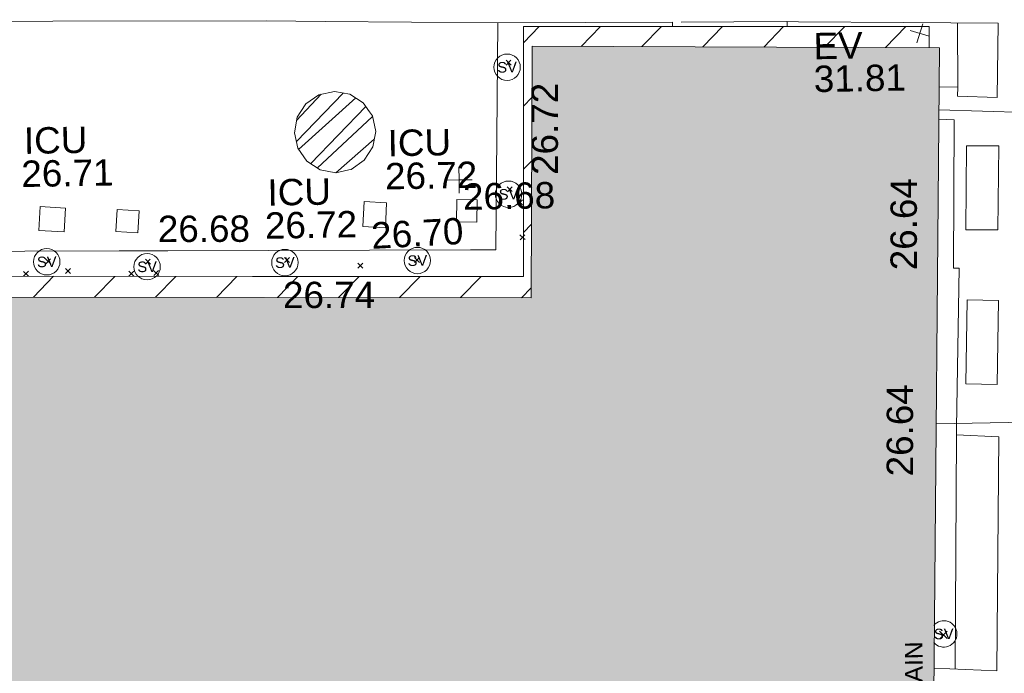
# Model space of a CAD drawing. Header units: millimetres. Extents: x -290717 to 520720, y -88450 to 287762.
# Tile 238 of 256: x 81523 to 95528, y 9095 to 18391. Entities that reach past the tile are written whole.
import ezdxf

# ---------------------------------------------------------------- set-up
doc = ezdxf.new("R2010")
doc.units = ezdxf.units.MM
for name, pattern in [('IMPORT-HIDDEN2 _3_', [4762.5, 3175, -1587.5]), ('IMPORT-UG_DRAINAGE_UNIDENTIFIED_QLB2 _2_', [2700, 1500, -300.0000000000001, 0, -250, 150, -300.0000000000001, 0, -200]), ('IMPORT-UG_ELEC_STREET LIGHTING_QLB2 _2_', [2700, 1500, -300.0000000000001, 0, -250, 150, -300.0000000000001, 0, -200])]:
    doc.linetypes.add(name, pattern=pattern)
for name, color, linetype, lineweight, true_color in [('00_TOPO_EAVE', 7, 'Continuous', 9, 0x666666), ('00_TOPO_SERV_STOP_VALVE', 7, 'Continuous', 9, 0x666666), ('00_UAV_BUILDING_HATCH', 7, 'Continuous', 9, 0x999999), ('00_UAV_BUILDING_OUTLINE', 5, 'Continuous', 9, 0x0000ff), ('00_UAV_EAVE', 7, 'Continuous', 9, 0x666666), ('00_UAV_ESB_BOX', 240, 'Continuous', 9, 0xff003f), ('00_UAV_FENCE', 7, 'Continuous', 9, 0x264c2f), ('00_UAV_FOOTPATH', 7, 'Continuous', 9, 0xa50000), ('00_UAV_LEVEL_SPOT', 7, 'Continuous', 9, 0x666666), ('00_UAV_SERV_IC', 5, 'Continuous', 9, 0x0000ff), ('12333-PUM-2D-U-0001-C01 - Rev2_REVIT IMPORT_dwg', 7, 'Continuous', 9, 0x767676), ('PUM-CHAMBER EXTENTS', 6, 'IMPORT-HIDDEN2 _3_', 9, 0xff00ff), ('PUM-UNIDENTIFIED-QLB2', 150, 'IMPORT-UG_DRAINAGE_UNIDENTIFIED_QLB2 _2_', 9, 0x007fff)]:
    doc.layers.add(name, color=color, linetype=linetype, lineweight=lineweight, true_color=true_color)
for name, color, linetype, lineweight in [('00_UAV_SURFACE', 7, 'Continuous', 9), ('A_RHA_Detail', 7, 'Continuous', 9), ('A_RHA_Line-Thin', 7, 'Continuous', 9), ('GEN-TEXT', 7, 'Continuous', 9)]:
    doc.layers.add(name, color=color, linetype=linetype, lineweight=lineweight)
doc.styles.add('Arial_1', font='arial.ttf', dxfattribs={"height": 250})
doc.styles.add('Swis721 Lt BT', font='swissl.ttf', dxfattribs={"height": 399.9999999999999})
doc.styles.add('Swis721 Lt BT_2', font='swissl.ttf', dxfattribs={"height": 375})

# ---------------------------------------------------------------- blocks, each defined once
blk = doc.blocks.new('12333-PUM-2D-U-0001-C01 - Rev2_REVIT IMPORT_dwg_MSL_Eaves_SYM_1-V74-Site Location Plan Existing')
at = {"layer": '00_TOPO_EAVE', "color": 254, "true_color": 0xcccccc}
for p, q in [((356.5791934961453, -116.0873754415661), (-356.5791934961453, 116.0873754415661)), ((-116.0873754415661, -356.5791934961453), (116.0873754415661, 356.5791934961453))]:
    blk.add_line(p, q, dxfattribs=at)
blk = doc.blocks.new('12333-PUM-2D-U-0001-C01 - Rev2_REVIT IMPORT_dwg_MSL_Sluice_Valve_SYM-2077246-Site Location Plan Existing')
at = {"layer": '00_TOPO_SERV_STOP_VALVE', "color": 254, "true_color": 0xcccccc}
blk.add_circle((0, 0), 500.0000000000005, dxfattribs=at)
at = {"layer": '00_TOPO_SERV_STOP_VALVE', "insert": (0, 198.9876086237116), "char_height": 399.9999999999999, "width": 785.1100955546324, "attachment_point": 2, "line_spacing_factor": 1.005061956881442, "style": 'Swis721 Lt BT'}
blk.add_mtext('SV', dxfattribs=at)
blk = doc.blocks.new('12333-PUM-2D-U-0001-C01 - Rev2_REVIT IMPORT_dwg_MSL_Sluice_Valve_SYM-V134-Site Location Plan Existing')
at = {"layer": '00_TOPO_SERV_STOP_VALVE', "color": 254, "true_color": 0xcccccc}
for radius, start, end in [(500.0000000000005, 359.9999999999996, 138.5698242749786), (499.9999999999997, 219.1032410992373, 359.9999999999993)]:
    blk.add_arc((0, 0), radius, start, end, dxfattribs=at)
at = {"layer": '00_TOPO_SERV_STOP_VALVE', "insert": (0, 198.9876086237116), "char_height": 399.9999999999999, "width": 785.1100955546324, "attachment_point": 2, "line_spacing_factor": 1.005061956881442, "style": 'Swis721 Lt BT'}
blk.add_mtext('SV', dxfattribs=at)
blk = doc.blocks.new('12333-PUM-2D-U-0001-C01 - Rev2_REVIT IMPORT_dwg_UAV-2077255-Site Location Plan Existing')
at = {"layer": '00_UAV_LEVEL_SPOT', "color": 254, "true_color": 0xcccccc, "flags": 128}
for points in [[(500.0000000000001, 0), (0, 0), (0, 500.0000000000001)], [(0, -500.0000000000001), (0, 0), (-500.0000000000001, 0)]]:
    blk.add_lwpolyline(points, dxfattribs=at)
blk = doc.blocks.new('12333-PUM-2D-U-0001-C01 - Rev2_REVIT IMPORT_dwg_MGS62954_T2_Galway_ITM_3d_Rev1-2077680-Site Location Plan Existing')
at = {"layer": '00_UAV_BUILDING_HATCH', "true_color": 0xcccccc}
h = blk.add_hatch(dxfattribs=at)
h.set_pattern_fill('FP_1', color=254, style=0, pattern_type=2)
h.set_pattern_definition([(45, (0, 0), (-441.9417382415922, 441.9417382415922), [])])
h.paths.add_polyline_path([(533987590.6665002, 725553254.2555002), (533997438.6665001, 725554005.2555001), (533997513.6665001, 725556705.2555003), (533996473.4885949, 725556758.9522158), (533996433.033468, 725555433.7903485), (533987652.893006, 725555607.9730817), (533987652.3396953, 725555587.0441025)])
h.paths.add_polyline_path([(533979740.8240502, 725554314.3355432), (533979766.3434283, 725555764.428524), (533979707.1269889, 725555765.6032754), (533979707.8869235, 725554314.915182)])
h.paths.add_polyline_path([(533971331.3287174, 725554462.3362776), (533971615.4225538, 725568666.8203169), (533990998.105802, 725568307.35643), (533991071.0787951, 725571884.9176477), (533996720.2150828, 725571763.2594838), (533996725.5474284, 725572066.2621837), (533990954.5283071, 725572166.995697), (533990891.9765012, 725568612.5813075), (533971533.6665002, 725568953.2555002), (533971278.6665002, 725554463.2555), (533971330.9446558, 725554462.3429815)])
at = {"layer": '00_UAV_BUILDING_OUTLINE', "color": 254, "true_color": 0xcccccc, "flags": 128}
blk.add_lwpolyline([(533971278.6665002, 725554463.2555), (533971366.6445681, 725559462.4798214), (533971454.6226359, 725564461.7041429), (533971533.6665002, 725568953.2555002), (533972041.3341367, 725568944.3213907), (533977040.5059974, 725568856.3442459), (533982039.6778579, 725568768.3671016), (533987038.8497185, 725568680.3899571), (533990891.9765012, 725568612.5813075), (533990912.1330556, 725569757.9478711), (533990954.5428543, 725572167.8223056), (533993542.440659, 725572122.2795907), (533996725.5474284, 725572066.2621837), (533996720.2150828, 725571763.2594838)], dxfattribs=at)
at = {"layer": '00_UAV_ESB_BOX', "color": 254, "true_color": 0xcccccc, "flags": 128}
for points in [[(533997193.7725, 725569167.3135002), (533997225.7725001, 725570361.3134999), (533997683.6091948, 725570349.0431699), (533997651.6091947, 725569155.0431699)], [(533997157.7725001, 725566975.3135), (533997198.7725, 725568168.3135), (533997641.3971748, 725568153.1017551), (533997600.397175, 725566960.1017551)]]:
    blk.add_lwpolyline(points, close=True, dxfattribs=at)
at = {"layer": '00_UAV_FENCE', "color": 254, "true_color": 0xcccccc}
for p, q in [((533998082.5637013, 725570820.2256236), (533996842.647621, 725570876.8580077)), ((533996725.9109598, 725566412.4481783), (533998012.2538345, 725566413.8742793))]:
    blk.add_line(p, q, dxfattribs=at)
at = {"layer": '00_UAV_FOOTPATH', "color": 254, "true_color": 0xcccccc, "flags": 128}
for points in [[(533993072.2696593, 725572130.5538216), (533993074.1980001, 725572191.7465001), (533990590.1980001, 725572224.7465001), (533988136.501625, 725572288.9442148), (533987303.1980001, 725572310.7465), (533984262.1980003, 725572356.7465), (533983137.4971415, 725572374.2274361), (533980273.1980001, 725572418.7465001), (533978138.7141422, 725572462.465511), (533976416.1980001, 725572497.7464999), (533973481.198, 725572551.7465), (533973139.8394304, 725572554.7489772), (533970525.1980001, 725572577.7465), (533970459.0884669, 725570195.6251341), (533970457.6065001, 725570142.2255), (533970435.6065001, 725566525.2255), (533970407.7541479, 725565196.3306977), (533970369.6065, 725563376.2255001), (533971434.7722311, 725563333.7341017)], [(533996851.2875832, 725571207.2797619), (533997117.4740001, 725571197.9100001), (533997107.474, 725571069.9100001), (533997675.4740002, 725571040.91), (533997706.4740001, 725572093.91), (533996357.474, 725572127.91), (533994866.1088708, 725572165.7179167), (533994707.1980001, 725572169.7465001), (533994706.6392757, 725572101.7916236)], [(533996635.1063383, 725562939.7683808), (533997525.4740001, 725562885.9100002), (533997612.474, 725566213.91), (533997010.4740001, 725566251.9099998), (533997013.9945189, 725566356.1173573), (533997090.474, 725568619.91), (533997008.6135622, 725568624.6027616), (533997055.4740001, 725570729.91), (533996839.1732645, 725570743.9867146)]]:
    blk.add_lwpolyline(points, dxfattribs=at)
at = {"layer": '00_UAV_SERV_IC', "color": 254, "true_color": 0xcccccc, "flags": 128}
for points in [[(533984038.1980001, 725569726.7465), (533984398.1980001, 725569698.7465), (533984371.8079912, 725569359.4463859), (533984011.8079913, 725569387.4463859)], [(533985132.1980001, 725569663.7465001), (533985444.198, 725569639.7465001), (533985420.1184749, 725569326.7126735), (533985108.118475, 725569350.7126734)], [(533988620.1980001, 725569359.7465001), (533988644.1980001, 725569715.7465001), (533988964.3513353, 725569694.1631291), (533988940.3513352, 725569338.1631291)], [(533989952.1980001, 725569406.7465001), (533989962.1980001, 725569722.7465), (533990250.9773037, 725569713.6079146), (533990240.9773037, 725569397.6079144)]]:
    blk.add_lwpolyline(points, close=True, dxfattribs=at)
at = {"layer": '00_UAV_SURFACE', "color": 254, "true_color": 0xcccccc}
for p, q in [((533997117.474, 725571197.9099998), (533997125.4338732, 725572108.5544508)), ((533996936.0014771, 725562921.5672199), (533997010.474, 725566251.9099998))]:
    blk.add_line(p, q, dxfattribs=at)
at = {"layer": '00_UAV_SURFACE', "color": 254, "true_color": 0xcccccc, "flags": 128}
blk.add_lwpolyline([(533979228.6065001, 725569179.2255002), (533980148.9631719, 725569157.629843), (533981124.1980001, 725569134.7465003), (533985148.2518521, 725569075.0424371), (533985842.1980001, 725569064.7465003), (533990147.6941195, 725569001.9734006), (533990506.1980001, 725568996.7465003), (533990590.5433499, 725572224.7419121)], dxfattribs=at)
at = {"xscale": 0.375, "yscale": 0.375, "zscale": 0.375}
for name, p in [('12333-PUM-2D-U-0001-C01 - Rev2_REVIT IMPORT_dwg_MSL_Eaves_SYM_1-V74-Site Location Plan Existing', (533996588.727263, 725571969.5533689)), ('12333-PUM-2D-U-0001-C01 - Rev2_REVIT IMPORT_dwg_MSL_Sluice_Valve_SYM-2077246-Site Location Plan Existing', (533990711.1980001, 725571591.7465)), ('12333-PUM-2D-U-0001-C01 - Rev2_REVIT IMPORT_dwg_UAV-2077255-Site Location Plan Existing', (533990000, 725570000)), ('12333-PUM-2D-U-0001-C01 - Rev2_REVIT IMPORT_dwg_MSL_Sluice_Valve_SYM-2077246-Site Location Plan Existing', (533990700.1980001, 725569784.7465)), ('12333-PUM-2D-U-0001-C01 - Rev2_REVIT IMPORT_dwg_MSL_Sluice_Valve_SYM-2077246-Site Location Plan Existing', (533984116.1980001, 725568938.7465001)), ('12333-PUM-2D-U-0001-C01 - Rev2_REVIT IMPORT_dwg_MSL_Sluice_Valve_SYM-2077246-Site Location Plan Existing', (533987502.1980001, 725568868.7465001)), ('12333-PUM-2D-U-0001-C01 - Rev2_REVIT IMPORT_dwg_MSL_Sluice_Valve_SYM-2077246-Site Location Plan Existing', (533989387.1980001, 725568864.7465001)), ('12333-PUM-2D-U-0001-C01 - Rev2_REVIT IMPORT_dwg_MSL_Sluice_Valve_SYM-2077246-Site Location Plan Existing', (533985542.198, 725568843.7465)), ('12333-PUM-2D-U-0001-C01 - Rev2_REVIT IMPORT_dwg_MSL_Sluice_Valve_SYM-V134-Site Location Plan Existing', (533996780.7725, 725563424.3135002))]:
    blk.add_blockref(name, p, dxfattribs=at)
at = {"layer": '00_UAV_BUILDING_OUTLINE', "color": 251, "true_color": 0x666666, "char_height": 375, "width": 1495.902363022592, "attachment_point": 1, "line_spacing_factor": 1.005061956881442, "style": 'Swis721 Lt BT_2'}
for s, insert, rotation in [('26.72', (533991032.7157182, 725570053.0950227), 88.99179325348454), ('26.64', (533996113.390485, 725568608.4079459), 88.99179324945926), ('26.74', (533987470.8841099, 725568596.6845978), 358.9917932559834), ('26.64', (533996007.8003181, 725565678.8751241), 88.99179325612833)]:
    blk.add_mtext(s, dxfattribs=dict(at, insert=insert, rotation=rotation))
at = {"layer": '00_UAV_EAVE', "char_height": 375, "attachment_point": 1, "line_spacing_factor": 1.005061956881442, "style": 'Swis721 Lt BT_2'}
for s, insert, width in [('EV', (533995074.160088, 725572002.6151204), 736.078940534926), ('31.81', (533995069.4916849, 725571535.8644964), 1495.902363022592)]:
    blk.add_mtext(s, dxfattribs=dict(at, insert=insert, width=width))
at = {"layer": '00_UAV_LEVEL_SPOT', "insert": (533990051.8765643, 725569949.1441548), "char_height": 375, "width": 1495.902363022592, "attachment_point": 1, "line_spacing_factor": 1.005061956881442, "style": 'Swis721 Lt BT_2'}
blk.add_mtext('26.68', dxfattribs=at)
at = {"layer": '00_UAV_SERV_IC', "color": 251, "true_color": 0x666666, "char_height": 375, "attachment_point": 1, "line_spacing_factor": 1.005061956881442, "style": 'Swis721 Lt BT_2'}
for s, insert, width in [('ICU', (533983820.9266536, 725570853.0969132), 1021.012723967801), ('ICU', (533988993.4575637, 725570728.9503918), 1021.012723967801), ('26.71', (533983776.0985031, 725570382.7179123), 1495.902363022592), ('26.72', (533988948.6294132, 725570258.571391), 1495.902363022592), ('ICU', (533987272.4257309, 725570056.7036202), 1021.012723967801), ('26.72', (533987227.5975804, 725569586.3246194), 1495.902363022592)]:
    blk.add_mtext(s, dxfattribs=dict(at, insert=insert, width=width))
at = {"layer": '00_UAV_SURFACE', "color": 251, "true_color": 0x666666, "char_height": 375, "width": 1495.902363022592, "attachment_point": 1, "line_spacing_factor": 1.005061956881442, "style": 'Swis721 Lt BT_2'}
for s, insert, rotation in [('26.68', (533985706.6382406, 725569566.5289873), 359.1544817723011), ('26.70', (533988730.5473016, 725569415.7165099), 2.1475063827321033)]:
    blk.add_mtext(s, dxfattribs=dict(at, insert=insert, rotation=rotation))
blk = doc.blocks.new('12333-PUM-2D-U-0001-C01 - Rev2_REVIT IMPORT_dwg-1620468-Site Location Plan Existing')
at = {"layer": 'PUM-CHAMBER EXTENTS', "true_color": 0xffaaff}
h = blk.add_hatch(dxfattribs=at)
h.set_pattern_fill('FP_3', color=211, style=0, pattern_type=2)
h.set_pattern_definition([(45, (-533641079.65, -725615854.3560001), (-265.1650429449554, 265.1650429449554), []), (45, (-533640902.873, -725615854.3560001), (-265.1650429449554, 265.1650429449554), [])])
h.paths.add_polyline_path([(347168.9813735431, -45720.88455420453), (347390.3546660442, -45676.85066850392), (347578.0258815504, -45551.45277129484), (347703.4237787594, -45363.78155578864), (347747.4576644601, -45142.40826328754), (347703.4237787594, -44921.03497078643), (347578.0258815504, -44733.36375528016), (347390.3546660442, -44607.96585807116), (347168.9813735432, -44563.93197237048), (346947.6080810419, -44607.96585807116), (346759.9368655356, -44733.36375528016), (346634.5389683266, -44921.0349707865), (346590.505082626, -45142.40826328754), (346634.5389683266, -45363.78155578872), (346759.9368655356, -45551.45277129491), (346947.6080810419, -45676.85066850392)])
at = {"layer": 'GEN-TEXT', "color": 253, "true_color": 0xaaaaaa}
for p, q in [((349617.9948138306, -44232.7115177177), (349688.7054919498, -44162.00083959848)), ((349688.7054919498, -44232.7115177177), (349617.9948138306, -44162.00083959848)), ((349603.9948138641, -46033.71151769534), (349674.7054919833, -45963.00083957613)), ((349674.7054919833, -46033.71151769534), (349603.9948138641, -45963.00083957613)), ((349744.9948138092, -46224.71151768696), (349815.7054919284, -46154.00083956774)), ((349815.7054919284, -46224.71151768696), (349744.9948138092, -46154.00083956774)), ((349821.8978821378, -46697.90390784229), (349772.9948138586, -46649.00083956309)), ((349772.9948138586, -46719.71151768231), (349822.3832591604, -46670.32307238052)), ((349843.7054919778, -46719.71151768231), (349821.8978821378, -46697.90390784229)), ((349822.3832591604, -46670.32307238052), (349843.7054919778, -46649.00083956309)), ((343020.99481388, -46943.71151772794), (343091.7054919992, -46873.00083960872)), ((343091.7054919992, -46943.71151772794), (343020.99481388, -46873.00083960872)), ((344438.9948138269, -46973.71151775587), (344509.7054919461, -46903.00083963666)), ((344509.7054919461, -46973.71151775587), (344438.9948138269, -46903.00083963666)), ((346416.9948138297, -46983.71151776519), (346487.7054919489, -46913.00083964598)), ((346487.7054919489, -46983.71151776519), (346416.9948138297, -46913.00083964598)), ((342773.7054919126, -47116.71151767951), (342702.9948137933, -47046.0008395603)), ((342703.0430760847, -47116.66325538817), (342773.7054919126, -47046.0008395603)), ((343301.994813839, -47086.71151776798), (343372.7054919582, -47016.00083964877)), ((343372.7054919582, -47086.71151776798), (343301.994813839, -47016.00083964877)), ((347458.9948138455, -47084.71151767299), (347529.7054919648, -47014.00083955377)), ((347529.7054919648, -47084.71151767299), (347458.9948138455, -47014.00083955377)), ((348266.9948138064, -47018.71151768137), (348337.7054919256, -46948.00083956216)), ((348337.7054919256, -47018.71151768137), (348266.9948138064, -46948.00083956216)), ((344199.9948137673, -47141.71151770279), (344270.7054918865, -47071.00083958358)), ((344270.7054918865, -47141.71151770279), (344199.9948137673, -47071.00083958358)), ((344553.9948138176, -47137.71151774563), (344624.7054919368, -47067.00083962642)), ((344624.7054919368, -47137.71151774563), (344553.9948138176, -47067.00083962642)), ((355643.3171442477, -52498.38918726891), (355749.3831614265, -52392.32317009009)), ((355749.3831614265, -52498.38918726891), (355643.3171442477, -52392.32317009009))]:
    blk.add_line(p, q, dxfattribs=at)
at = {"layer": 'PUM-CHAMBER EXTENTS', "color": 211, "linetype": 'Continuous', "true_color": 0xffaaff, "flags": 128}
blk.add_lwpolyline([(347747.45766446, -45142.40826328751), (347703.4237787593, -44921.03497078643), (347664.4168803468, -44862.65702184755), (347578.0258815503, -44733.36375528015), (347390.3546660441, -44607.96585807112), (347168.9813735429, -44563.93197237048), (346947.6080810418, -44607.96585807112), (346759.9368655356, -44733.36375528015), (346688.4106926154, -44840.41023778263), (346634.5389683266, -44921.03497078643), (346590.505082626, -45142.40826328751), (346634.5389683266, -45363.78155578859), (346759.9368655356, -45551.45277129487), (346947.6080810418, -45676.8506685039), (347168.9813735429, -45720.88455420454), (347356.213486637, -45683.64177132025), (347390.3546660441, -45676.8506685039), (347578.0258815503, -45551.45277129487), (347703.4237787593, -45363.78155578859)], close=True, dxfattribs=at)
at = {"layer": 'PUM-UNIDENTIFIED-QLB2', "color": 141, "true_color": 0xaad4ff}
blk.add_line((353618.3501528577, -43680.35617866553), (352012.3501528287, -43666.35617869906), dxfattribs=at)
blk.add_blockref('12333-PUM-2D-U-0001-C01 - Rev2_REVIT IMPORT_dwg_MGS62954_T2_Galway_ITM_3d_Rev1-2077680-Site Location Plan Existing', (-533641079.6498471, -725615854.3561786))
at = {"layer": 'PUM-UNIDENTIFIED-QLB2', "insert": (355134.1476948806, -53586.24118651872), "char_height": 250, "width": 2522.060585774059, "attachment_point": 2, "rotation": 89.33594471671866, "line_spacing_factor": 0.9417779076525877, "style": 'Arial_1'}
blk.add_mtext('LAND DRAIN', dxfattribs=at)

msp = doc.modelspace()

# ---------------------------------------------------------------- hatches: boundary and pattern name
at = {"layer": 'A_RHA_Detail', "true_color": 0xc0c0c0}
h = msp.add_hatch(color=9, dxfattribs=at)
h.paths.add_polyline_path([(-80880.60083898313, -68502.79057078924), (-80400.86592458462, -68483.4150911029), (-80400.86592458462, -62984.64684182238), (-24474.85765180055, -63009.32043784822), (-24456.14471274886, -50840.30023854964), (-36622.55041054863, -50831.65104346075), (-36622.5504104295, -44228.57792609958), (-50959.05265825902, -44213.68205212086), (-50959.05265825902, -42573.78171509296), (-54563.93258049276, -42571.21897729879), (-54565.69773355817, -45054.17447471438), (-92408.82109324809, -45027.27149617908), (-92411.78875845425, -49201.74309219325), (-100061.9988811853, -49201.74309219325), (-100052.221444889, -64852.82557835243), (-86120.90825231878, -64852.82557835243), (-86092.16626519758, -62957.90041523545), (-84861.10047611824, -62957.90041520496), (-84854.79054275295, -68240.10973718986), (-80870.60226895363, -68240.10973718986)])
h.paths.add_polyline_path([(-137238.9269955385, -68461.93840922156), (-132719.7426408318, -68433.06336920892), (-132847.0731201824, -62850.0428228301), (-130454.6837966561, -62916.63108081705), (-130498.2830220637, -61355.8539363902), (-117581.136331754, -61423.42893434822), (-117492.3908565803, -49183.91309186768), (-125136.5200282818, -49178.47881939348), (-125133.5727033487, -45032.61887132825), (-163007.1824077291, -45005.69421944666), (-163007.1824077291, -44090.29634113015), (-163123.8521375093, -44090.21339942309), (-163122.6389897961, -42383.751842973), (-166563.8543420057, -42383.75184295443), (-166565.0349082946, -44044.3982420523), (-193158.4656786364, -44025.49275802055), (-193195.152889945, -62863.6565097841), (-137269.7106414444, -62916.63108078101), (-137254.3708868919, -65679.90523788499)])
h.paths.add_polyline_path([(120310.9497607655, -32334.2823016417), (120312.4652266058, -31610.73011961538), (133451.2244789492, -31638.24899384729), (133469.2230092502, -19717.98315777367), (121295.7536929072, -19692.48606427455), (121319.8434528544, -8190.941560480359), (112277.0825929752, -8172.001674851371), (112263.1769726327, -14811.12345451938), (78285.85310969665, -14739.95861435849), (78292.82277619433, -8167.077575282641), (76545.55099677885, -8163.40371230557), (69355.76844230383, -8152.931592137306), (69353.66597202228, -9156.746357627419), (68372.60878942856, -9154.691552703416), (68372.60878942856, -13705.52853212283), (69333.72334743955, -13707.54156767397), (69325.07112544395, -16249.53369225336), (66623.4489111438, -16249.53369225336), (66619.79243932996, -17995.29925522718), (65989.07757491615, -17995.29925522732), (65985.44262769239, -19730.78799479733), (57152.23993372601, -19712.28702423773), (57127.42535098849, -31559.89461998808), (70277.87165423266, -31587.43801817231), (70277.87165428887, -32271.74147154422), (78263.96947906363, -32285.12944888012), (78266.62669288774, -31019.79372153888), (112335.8856506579, -31091.15111856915), (112335.8856506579, -32317.57330550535), (119781.4233959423, -32333.17321910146)])
h.paths.add_polyline_path([(7503.71740934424, -1791.43926322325), (15482.43097389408, -674.0213230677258), (15484.0826184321, 148.1327206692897), (56188.28042539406, 205.5276654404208), (56155.8432600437, 14338.31663138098), (18016.62665932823, 14236.4814953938), (17967.9025208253, 34313.18372075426), (21727.10644861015, 34324.06926249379), (21708.9097307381, 40608.10218319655), (18009.66447156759, 40608.10218325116), (17995.54603703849, 45483.75063445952), (9770.084212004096, 45420.63294734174), (3966.216019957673, 45443.14492469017), (3984.771235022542, 14176.56786831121), (1023.062455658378, 14176.56786840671), (-276.5134647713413, 14190.52623465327), (-231.6790044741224, 5976.811441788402), (-226.4491536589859, 193.7444677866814), (1220.250839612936, 179.5999159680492), (7477.609307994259, 143.2867556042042), (7488.638446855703, -674.0213230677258)])
h.paths.add_polyline_path([(77755.59663317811, 53.47451145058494), (77729.51881611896, 1699.844979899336), (94464.47132486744, 1659.976083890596), (94606.37913471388, 17991.39023626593), (88810.41901146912, 18015.03260816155), (88799.89418497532, 14436.74271609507), (69413.88950349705, 14457.87738898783), (69377.35724448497, 99.62816357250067), (70760.85642036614, 92.0068082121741)])
h.paths.add_polyline_path([(61252.12079698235, 46453.95617369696), (105774.7348988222, 46472.68783510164), (105768.2642197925, 61852.61234310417), (92285.13876306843, 61852.61234310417), (92308.59670397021, 65784.30757142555), (96107.46680002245, 65767.6044524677), (96059.6808111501, 75209.20847378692), (101084.8427276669, 75071.88872768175), (104988.0046543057, 74765.36560410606), (108403.6894220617, 74363.84089439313), (112009.2703903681, 73787.25420864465), (115645.3524814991, 73049.69667210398), (116890.8108050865, 72761.69136255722), (120208.9929832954, 71893.18353872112), (120865.241739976, 71703.68487155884), (124135.6329505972, 70669.67317909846), (127435.6253142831, 69480.50055823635), (127820.4368655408, 69394.93141813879), (128274.3081769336, 69331.69585757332), (128731.879114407, 69306.66104520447), (129189.9401456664, 69320.00258265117), (129645.2782985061, 69371.62688830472), (130094.6997111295, 69461.17185607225), (130535.0520071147, 69588.00939078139), (130963.2464342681, 69751.2498188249), (131376.279516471, 69949.74812593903), (131771.254123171, 70182.11198906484), (132162.5575600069, 70460.54046602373), (132496.0921582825, 70741.69081117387), (132820.8713676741, 71064.98072578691), (133117.4593294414, 71414.31364276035), (133383.77568926, 71787.23923958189), (133616.5473239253, 72178.53728446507), (133817.1647262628, 72590.54524901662), (133982.6025969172, 73017.89547517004), (134111.7005086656, 73457.59040804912), (134203.5529320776, 73906.545904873), (134257.5155882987, 74361.61286220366), (134272.5462649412, 74819.59931534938), (134250.5259874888, 75277.29281749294), (134189.6227572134, 75731.48297750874), (134090.9274700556, 76178.98397761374), (133955.1324028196, 76616.65691996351), (133783.1900598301, 77041.4318434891), (133576.3064937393, 77450.3292564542), (133335.9328436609, 77840.48103831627), (133063.7551572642, 78209.15055536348), (132761.6825665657, 78553.75185442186), (132431.8338935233, 78871.86780505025), (132076.5227904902, 79161.26705200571), (131698.2415079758, 79419.91966864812), (131299.6434187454, 79646.01139199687), (131093.5942456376, 79746.34209763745), (132146.0467355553, 83110.22226149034), (122787.763295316, 86282.54285521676), (121604.3555410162, 82800.35918872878), (117095.9864226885, 83870.84033788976), (116841.9598400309, 83526.35449576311), (116120.5435466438, 91221.9361197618), (110237.7341284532, 91274.27491024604), (110194.3680786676, 90435.39030217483), (104988.0046543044, 90486.49901569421), (104973.2761846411, 94309.82427956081), (103746.1314668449, 94309.82427962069), (103839.9937121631, 122852.1474272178), (96365.09202303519, 122931.9599471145), (96350.3400238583, 123952.416858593), (104555.5505249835, 123902.1925258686), (104607.3234457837, 120248.5396157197), (125502.5015002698, 120134.193340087), (125662.0200253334, 137657.3796883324), (114479.5865733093, 137699.2256881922), (114382.3062641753, 129149.9458158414), (104644.1590035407, 129187.997507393), (104577.9931702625, 126217.3903165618), (101184.4926405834, 126159.1566967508), (101264.6166812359, 135959.2655565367), (89967.23177303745, 135988.8856164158), (89927.63362986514, 125823.6463181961), (93630.53562299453, 125840.7948842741), (93580.6568888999, 122931.9599471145), (88697.38835373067, 122904.7310127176), (88679.38989541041, 95739.0914377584), (86378.25848993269, 95739.0914377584), (86378.18187189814, 96178.10083375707), (83279.5074328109, 96200.92083330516), (83273.62493422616, 95735.74732136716), (70169.67509616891, 95733.22421950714), (70166.2684274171, 96272.07409350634), (66674.99731291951, 96257.14073659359), (66654.74538556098, 95755.71092140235), (65784.77231076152, 95755.71092140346), (65887.65094981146, 117470.6305650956), (53473.34271625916, 117487.9046429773), (53434.44066306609, 98570.4634906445), (40649.41626913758, 98570.46349066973), (40610.16711556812, 94406.01479082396), (38853.82372865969, 94410.36303444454), (38848.65589191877, 89463.65332732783), (40612.46601909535, 89518.45976927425), (40665.38257359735, 86257.73741131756), (38372.19584673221, 86305.7230928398), (38369.79373532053, 76901.0507917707), (50937.95125076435, 76944.40198877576), (50922.88567283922, 74598.78180893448), (56484.90611318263, 74588.85093774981), (56484.9061131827, 75194.85181998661), (92465.40372273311, 75233.02581663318), (92645.92783659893, 71766.64845097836), (89810.5550181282, 69362.83965827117), (85313.16173971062, 69360.94750424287), (85313.16173971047, 66907.40508090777), (75210.14498260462, 66903.15451592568), (75210.14498260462, 63815.70944554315), (70819.40014306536, 63815.70999204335), (70819.21601502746, 64253.35708063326), (69456.8341568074, 64253.35708063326), (69455.71957374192, 66901.99623168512), (61303.3285675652, 66898.56680686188), (61304.56054652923, 63970.32021231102), (70500.41048205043, 63970.32021223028), (70500.40885431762, 61852.59006210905), (61245.64388480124, 61848.69637492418), (61252.12079698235, 46455.07044720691)])
h.paths.add_polyline_path([(-17153.16561239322, 48569.32684293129), (-17153.16561227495, 60770.38083690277), (-29362.88357762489, 60774.7042869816), (-29362.88357762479, 67399.20394583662), (-43507.25361058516, 67405.01911302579), (-43488.53133082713, 69093.07334179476), (-45766.41866234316, 69109.32868391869), (-45794.34620035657, 67405.01911302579), (-47272.11273197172, 67404.21245453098), (-47272.44887636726, 66454.91798912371), (-86004.56386335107, 66468.6329952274), (-86006.66970790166, 60521.58362724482), (-92662.8772251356, 60521.58362724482), (-92666.53762789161, 50184.35611936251), (-79752.016597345, 50179.78302554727), (-79752.016597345, 48591.49323813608), (-17157.71631240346, 48569.32845421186)])
h.paths.add_polyline_path([(-201056.4185879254, 48628.75479108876), (-138377.9751621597, 48634.64535782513), (-138377.9751621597, 50133.28202330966), (-125467.710581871, 50134.49533928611), (-125468.6909603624, 60566.19036866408), (-132186.8595615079, 60565.86652591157), (-132187.4203588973, 66533.01978768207), (-170643.3098734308, 66805.61809689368), (-170643.3098732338, 67738.78475851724), (-200340.0100486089, 67488.93693767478), (-200348.7175167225, 60827.7802510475), (-201057.5650552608, 60827.71357562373), (-201056.6510294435, 51102.0431337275)])
h.paths.add_polyline_path([(-240051.5126725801, 54769.1949116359), (-239444.4902595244, 54811.10754483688), (-239186.5396225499, 54841.92927608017), (-238764.8191578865, 54940.98166103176), (-238382.4735933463, 55122.46891391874), (-237990.3402229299, 55354.87497237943), (-237269.2031026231, 55936.21514997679), (-237030.2712443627, 56228.66101920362), (-236793.0039600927, 56569.31473977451), (-236554.5880579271, 57004.26389721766), (-236432.7219585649, 57267.46508911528), (-236300.0815274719, 57753.26239002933), (-236250.7285154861, 58017.17885687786), (-236235.6490610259, 58516.21786795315), (-236233.2538430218, 58987.85640057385), (-236213.702979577, 59823.48083772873), (-236363.8287856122, 59820.8603820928), (-236634.0279869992, 60698.06075831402), (-236391.9547756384, 61432.1972634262), (-236225.4740089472, 61435.10319604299), (-236201.6036570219, 62637.68779599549), (-232563.5271750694, 62639.28734435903), (-232563.5271750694, 63049.03842407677), (-232732.1945866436, 63049.15302221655), (-232860.1521278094, 63457.9589027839), (-232731.6068089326, 63914.24862701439), (-232560.8209657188, 63914.24862701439), (-232521.9864006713, 70597.99604498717), (-240628.6947850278, 70598.85496274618), (-240629.7923196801, 72350.98321581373), (-246412.6011213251, 72347.36085937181), (-246412.6011213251, 70616.45923939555), (-254449.5805725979, 70618.60952619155), (-254454.637144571, 70754.06491724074), (-254469.7140363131, 73191.6627625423), (-263883.2532625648, 73267.83063692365), (-263902.4181505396, 68260.74348557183), (-263714.8217520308, 68259.82096576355), (-263552.9672900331, 67819.6543439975), (-263719.0883117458, 67392.20684197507), (-263913.629869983, 67392.20684288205), (-263956.7001914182, 58633.76423459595), (-260181.1963171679, 58611.22607638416), (-260192.3146984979, 56354.25111578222), (-257184.684388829, 56339.46086010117), (-257213.4419958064, 57092.93866025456), (-257338.5163846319, 57093.27331227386), (-257471.0109295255, 57531.7457231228), (-257338.5163845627, 58062.22513700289), (-257203.4956297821, 58064.06881293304), (-257173.5751889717, 58598.54056827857), (-256478.2273617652, 58575.27357918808), (-256478.2273617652, 58788.51859477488), (-256013.0091299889, 58911.92701537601), (-255397.0786589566, 58780.99767608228), (-255397.0786664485, 58595.98242230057), (-243809.8853614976, 58585.92793205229), (-243805.3570672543, 58352.04527760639), (-243740.9394682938, 57884.52572396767), (-243619.083060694, 57421.84877501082), (-243424.3877541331, 56943.65915328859), (-243247.1437899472, 56608.24157716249), (-243003.0710577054, 56249.99021479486), (-242732.2093200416, 55932.75703086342), (-242371.7230179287, 55603.12658814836), (-242141.2551255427, 55424.88676771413), (-241804.9643038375, 55216.88439829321), (-241529.464082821, 55077.02869058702), (-241100.6275144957, 54917.18295005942), (-240836.2134980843, 54840.82833179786), (-240453.4486196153, 54788.6078413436), (-240203.3756532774, 54776.52967577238)])
h.paths.add_polyline_path([(40276.69022620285, 59895.3641775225), (40328.62676026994, 69196.9439153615), (36588.99968782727, 69217.82459101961), (36619.46637569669, 74674.25962431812), (32264.36460075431, 74687.02318924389), (32233.48293864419, 69156.26826309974), (11916.69390488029, 69269.70959690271), (11966.66200108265, 78218.75165977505), (29087.50901742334, 78123.15526811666), (29143.44567202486, 88141.13700481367), (15719.34879623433, 88216.09212957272), (15732.60379610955, 90589.99788900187), (4594.294101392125, 90652.19003492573), (4525.129359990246, 78265.12250452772), (10096.76365550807, 78234.01258734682), (10077.43887221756, 74773.03821913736), (4547.641142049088, 74803.91453678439), (4465.579974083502, 60107.16002351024), (19125.89094757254, 60025.30234268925), (19139.86249371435, 62527.53804648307), (31738.59196305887, 62457.19146407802), (31724.55430855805, 59943.11609818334), (38369.79364222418, 59906.01157297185)])
h.paths.add_polyline_path([(-246083.0241259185, 72334.29150213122), (-246083.0594797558, 72334.30275087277), (-246208.2905500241, 72334.29150213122)])
h.paths.add_polyline_path([(-114575.3004830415, 112178.0758696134), (-114575.3246436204, 112178.0758696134), (-114707.2752166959, 115801.5811617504)])
h.paths.add_polyline_path([(-154699.9178766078, 101760.4080976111), (-114382.0503338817, 101776.0542915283), (-114382.0503338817, 106926.936016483), (-113755.641395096, 106927.1791078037), (-113757.5507412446, 111847.2721532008), (-114431.6837526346, 111847.2721532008), (-114431.8098651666, 112178.075869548), (-114575.3004830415, 112178.0758696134), (-114578.9984943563, 121707.2390834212), (-123056.9849702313, 121707.2390834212), (-123068.8201032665, 156452.7036899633), (-119381.2340625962, 156454.1347343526), (-119381.2340625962, 160165.8603541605), (-115501.031452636, 160167.3661472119), (-115503.3750945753, 166206.5793118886), (-132411.7987151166, 166599.6604729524), (-132411.8243306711, 166665.6603411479), (-135275.0124468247, 166664.5489553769), (-135275.0124468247, 166628.1883102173), (-135911.3205077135, 166628.1944503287), (-135911.3479256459, 166352.1604668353), (-152521.1633846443, 166345.7145607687), (-152518.3680955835, 159142.6836790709), (-150699.3133726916, 159117.9265656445), (-150755.6690356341, 122560.6912032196), (-151059.2005266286, 122560.6912032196), (-151061.0981347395, 121302.4374931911), (-154138.3148337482, 121372.6012653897), (-154138.3148337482, 121865.183451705), (-154704.3888425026, 121867.2611370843), (-154688.5451973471, 119352.3937021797), (-154745.5933227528, 119352.3715636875), (-154745.5763474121, 118722.1532660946), (-160794.1544526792, 118748.744283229), (-160794.1544527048, 119410.5425977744), (-163852.1622693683, 119422.408321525), (-163855.0715294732, 118762.2003111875), (-167568.6765459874, 118778.5256058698), (-166634.6619849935, 124395.1277019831), (-166843.6206842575, 124471.2090400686), (-167568.6765459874, 124707.6250904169), (-168028.2173235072, 124841.3808643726), (-168630.5006276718, 124991.3056740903), (-169238.2056070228, 125117.4693074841), (-169850.3952285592, 125219.6772877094), (-170466.1255403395, 125297.7720169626), (-171089.1102599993, 125351.8553033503), (-171704.4065937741, 125381.1774254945), (-172325.0479971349, 125386.3595015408), (-172782.2248668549, 125374.5832363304), (-173401.7764236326, 125337.4554476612), (-174019.3926983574, 125276.0328036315), (-174634.1213722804, 125190.4100127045), (-175245.0145766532, 125080.7190996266), (-176047.1958093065, 124895.7675261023), (-176665.4852587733, 124724.7228134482), (-177045.3001228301, 124609.1129151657), (-177631.5127793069, 124405.2077276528), (-176665.4852586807, 118818.5158793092), (-177558.9402083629, 118822.4435769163), (-177662.2853368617, 125263.4341236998), (-176365.3912352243, 126542.9270807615), (-159462.2970490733, 126319.9103917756), (-157057.7396790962, 128609.0850976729), (-157060.6673204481, 136153.1661957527), (-158638.8016610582, 137740.2441626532), (-159352.3735831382, 137740.2441626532), (-161634.4140635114, 140201.1078539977), (-168727.9404946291, 140256.8191147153), (-171035.0401162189, 137942.884730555), (-174184.1459014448, 137942.884730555), (-176460.1168228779, 140292.2858551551), (-177341.68569345, 140292.285855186), (-177341.7114445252, 140358.4281613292), (-183428.5803825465, 140356.0660244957), (-185921.6385984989, 137917.4639097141), (-185921.6385985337, 131757.309115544), (-186906.8767412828, 131756.9267734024), (-187725.3914540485, 130809.9989183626), (-187724.0588902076, 127376.1828149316), (-186481.0281350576, 126304.557648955), (-186479.4846755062, 122327.2959175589), (-185176.2828158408, 121059.4673825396), (-180304.1129154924, 121059.4673825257), (-180304.1136492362, 118802.0484409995), (-193555.3706955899, 118802.0484409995), (-193555.3686998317, 133117.8341649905), (-192593.6442938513, 133118.2073819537), (-192593.6442938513, 134200.8158367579), (-192224.6284783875, 134200.9592041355), (-192225.5653014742, 136615.0101267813), (-192595.0012461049, 136615.0101267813), (-192595.4357332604, 137734.4745166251), (-193589.2709668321, 137734.4746851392), (-193589.2685988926, 147474.5705834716), (-193163.2062206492, 147492.8644728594), (-192606.8095195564, 147551.4951472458), (-192359.9383250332, 147589.5931622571), (-192199.8207947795, 147616.5827293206), (-191882.7548926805, 147682.9245600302), (-191568.5380071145, 147761.6632019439), (-191020.2573150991, 147932.4221712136), (-190950.5841382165, 147955.8263236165), (-190647.7999969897, 148070.951423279), (-190349.769078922, 148197.8750093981), (-190056.9509284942, 148336.4013817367), (-189769.7970512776, 148486.316942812), (-189375.4954991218, 148717.2624196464), (-189132.9060261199, 148873.2749095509), (-188867.5421091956, 149059.0543930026), (-188609.6764469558, 149255.1087866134), (-188354.9814056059, 149465.3525772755), (-188079.6339208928, 149713.8792482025), (-187884.9836199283, 149901.8220103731), (-187538.2510284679, 150274.4802367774), (-187446.2998447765, 150378.396083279), (-187241.3270201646, 150629.2310214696), (-187046.3599558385, 150887.9197697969), (-186861.699277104, 151154.0634500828), (-186546.1373636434, 151669.8298752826), (-186524.4196769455, 151707.063245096), (-163675.289831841, 151669.8298752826), (-163687.5843044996, 148134.0767945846), (-157303.6541541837, 148136.4921063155), (-157303.6541541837, 155759.9150161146), (-157557.4317586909, 155765.0384228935), (-157555.9168973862, 166678.0466575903), (-187009.2021991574, 166699.7464767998), (-187013.0952111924, 162054.4009359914), (-188707.1775469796, 162044.5925187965), (-188705.9961893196, 155021.5333641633), (-188737.9999316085, 154650.5326603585), (-188799.0133970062, 154283.1866125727), (-188857.2045401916, 154035.4341107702), (-188966.1106131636, 153679.3368924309), (-189102.6200311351, 153332.8820747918), (-189265.8911677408, 152998.2056672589), (-189454.9174010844, 152677.3710606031), (-189645.2484685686, 152421.322012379), (-189916.9563410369, 152104.2450531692), (-190212.7041973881, 151809.4634871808), (-190530.6686598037, 151538.7947475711), (-190868.889367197, 151293.9075915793), (-191225.2810786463, 151076.3118324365), (-191597.6465194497, 150887.3490190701), (-192092.8415776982, 150682.5621956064), (-192485.2937347, 150569.6612301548), (-192903.8930807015, 150482.2408890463), (-193187.215491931, 150440.8868273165), (-193594.1866364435, 150407.1257787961), (-193594.5953882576, 151459.989522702), (-205369.2399268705, 151455.4201248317), (-205354.452352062, 113350.0822379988), (-207187.1580384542, 113349.3709450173), (-207184.3024929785, 105991.0636522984), (-205312.8709512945, 105991.0636522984), (-205311.2365670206, 101769.6553082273), (-175488.645120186, 101781.2285901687), (-175488.645120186, 110889.6985621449), (-154703.462766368, 110897.5679794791), (-154700.5193329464, 103310.2697088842)])
h.paths.add_polyline_path([(193735.9435692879, 113047.8274775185), (208865.0938716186, 114991.026643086), (208976.1154122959, 114126.6471161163), (216447.8967330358, 115086.3281915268), (216038.7305308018, 118271.970241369), (232648.5073383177, 120405.3421627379), (233425.9936153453, 114352.0734369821), (240632.2017567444, 115277.6440986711), (239854.8412683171, 121329.9334728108), (256406.8682407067, 123455.8879629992), (257091.7572256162, 118089.1198988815), (264572.287122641, 119040.8180953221), (261877.8350554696, 138524.7609215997), (259178.7147038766, 138221.6086023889), (259197.3483654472, 137439.0084132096), (254686.1480587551, 136897.0007613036), (255412.6810205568, 131314.8303174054), (240852.7447965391, 129522.4514055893), (239771.0426540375, 137918.8519126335), (240649.582243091, 138010.1984551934), (240062.3063116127, 142776.6750342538), (239165.7694641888, 142685.0143484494), (237630.9646614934, 151018.3171733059), (266172.8791088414, 154560.7889781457), (271297.187694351, 142612.4006970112), (276531.7397502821, 144861.0987145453), (274941.5029779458, 148527.903728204), (302074.530765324, 160134.9084326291), (300215.9323773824, 164320.1841173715), (301528.161327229, 164907.0997990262), (300405.1237791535, 167477.8916353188), (299016.6944531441, 166945.7181825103), (295626.7488506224, 174518.7544287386), (294333.0289184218, 177537.1551681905), (287288.847594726, 174518.7544287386), (289427.6893504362, 169661.0163464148), (272956.7816584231, 162557.1203578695), (271943.2187786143, 164897.4305293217), (267016.3118217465, 162764.0369715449), (268502.3094164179, 159357.043014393), (265200.4029571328, 157946.4096681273), (226856.4166955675, 153146.7821791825), (227510.3041274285, 148852.0205335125), (228280.9873164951, 141179.0007484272), (227302.3544112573, 141050.2812999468), (227895.3788231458, 136433.1758633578), (228748.5501749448, 136523.8855003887), (229602.307730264, 128023.7667641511), (217691.2359889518, 126493.8999679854), (217642.3600127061, 126874.4332670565), (215138.5007311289, 126552.8357430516), (215194.9980427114, 126112.9650749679), (215015.6132225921, 126089.9247571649), (214840.967257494, 127449.6644606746), (192258.7012018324, 124549.1816390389), (193486.3576426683, 114991.026643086)])
h.paths.add_polyline_path([(-78076.24179098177, 117605.518872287), (-78076.23951907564, 117610.0871212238), (-78070.31812256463, 129485.733079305), (-74723.15926546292, 129478.3852560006), (-74723.15926546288, 125435.7860625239), (-48015.64546089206, 125380.0246061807), (-47996.55031653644, 135872.5822179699), (-61198.159180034, 135901.5630078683), (-74714.72264147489, 135923.5088764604), (-74723.62876031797, 131865.2975510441), (-78070.31812256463, 131872.6421692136), (-78062.97909490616, 149549.768943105), (-58292.26570494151, 149541.5607197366), (-58292.26570494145, 148946.2407608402), (-37707.70924049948, 148937.6946534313), (-37707.70924049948, 159740.0690313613), (-44148.26955758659, 159742.7429641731), (-44148.26955758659, 162961.3319175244), (-49829.95437586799, 162961.3319175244), (-49830.92144141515, 160632.0129326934), (-78494.0902662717, 160643.9130440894), (-78494.0902662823, 161615.1537737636), (-78739.22585210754, 161615.2555472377), (-78691.79195364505, 168187.9195488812), (-90844.5764503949, 168126.8149080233), (-90962.52567696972, 152686.7636278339), (-89064.97866810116, 152685.97582136), (-89079.54115383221, 117610.0871212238), (-78374.80210165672, 117605.6428258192)])
h.paths.add_polyline_path([(69254.82576126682, 129235.9722870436), (69259.97086178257, 136167.7892474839), (86068.0992678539, 136131.0235193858), (86008.66431381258, 164703.3084147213), (58789.63167882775, 164723.5115811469), (58789.63167882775, 170119.2062865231), (54460.16324890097, 170122.4198087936), (54457.21717773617, 166153.2792453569), (47042.21516498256, 166158.7829869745), (47041.10931533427, 164668.9097040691), (39173.27935198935, 164674.7495545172), (39172.83712618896, 164078.9539098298), (17014.87910992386, 164095.400525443), (17002.38841206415, 147267.1142245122), (12659.63471563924, 147267.1142245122), (12653.6008753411, 139137.9291796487), (17031.41608901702, 139134.6797717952), (17024.58791744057, 129935.3194463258), (39191.34773726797, 129918.8662983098), (39191.34773726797, 129258.2867272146), (69014.0340609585, 129236.1510132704)])
h.paths.add_polyline_path([(39265.62356917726, 139467.8223435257), (33050.91021530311, 139484.1586867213), (33087.56357182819, 153427.9220784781), (39277.60130890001, 153411.6505991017), (39277.60130890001, 152830.3127277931), (43058.29603858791, 152820.3745823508), (43024.83899408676, 140092.5601633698), (39267.2657899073, 140092.5601633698)])
h.paths.add_polyline_path([(1979.548949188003, 189123.2414339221), (18699.10403225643, 189180.0465563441), (18678.46874727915, 195253.6675675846), (24349.02704558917, 195272.9334349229), (24334.96888369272, 199550.7690689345), (28829.78348971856, 199566.0403168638), (28798.35772162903, 208815.6446465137), (24334.94961552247, 208806.1514042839), (24333.90624838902, 209113.2475694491), (16811.59093053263, 209087.6902915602), (16806.58456496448, 208843.590909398), (6772.293057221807, 208809.4991440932), (6797.166076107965, 201488.5780549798), (-8471.058649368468, 201436.7038403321), (-8471.058649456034, 200429.0172029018), (-11856.09020773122, 200417.5164702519), (-11823.72827012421, 190892.3684139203), (-7614.729360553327, 190904.9356358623), (-7614.729360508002, 190170.8290169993), (-4608.619189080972, 190169.2993656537), (-4608.238782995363, 190916.8832264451), (1973.379031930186, 190939.2444093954), (1977.122761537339, 189837.3456606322)])
h.paths.add_polyline_path([(-20506.2213294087, 190640.028646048), (-20122.28942212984, 206347.1214480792), (-41550.34215554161, 207015.255795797), (-41462.26177905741, 210449.6195896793), (-31391.41053375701, 210152.0276719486), (-31078.64493158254, 223862.574366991), (-44305.08575746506, 224230.797228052), (-44490.79956595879, 211865.5542346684), (-47510.12209651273, 211942.9901386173), (-47722.57925074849, 203659.0205615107), (-47076.06680551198, 203635.3001466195), (-47175.4684425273, 199531.9403872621), (-46801.21126120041, 199520.4703265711), (-46873.68175963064, 195478.589946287), (-44600.40472249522, 195425.25597799), (-44685.88459510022, 192243.2795180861), (-38073.99929110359, 192135.6564361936), (-38104.39995468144, 191126.9722513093), (-21537.79264469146, 190668.5723413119)])
h.paths.add_polyline_path([(16801.02360974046, 195961.5001375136), (9656.615133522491, 196015.1086064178), (9643.83815057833, 199513.9922857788), (11631.77992465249, 199485.8321209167), (11631.79209405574, 203322.2460457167), (16806.58456511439, 203391.4855727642), (16801.04077099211, 195984.4293109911)])
h.paths.add_polyline_path([(122084.9263243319, 200536.2570557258), (122088.180516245, 206386.1947929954), (125211.1061637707, 206386.1947929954), (125211.1162733, 206645.8932838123), (126202.709897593, 206645.8932838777), (126203.0204768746, 207041.0477229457), (130401.4034740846, 206979.0758390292), (130444.269112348, 209883.2802976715), (126202.8383602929, 209945.883203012), (126203.0204768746, 214624.1281189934), (127364.7919503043, 214624.1281189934), (127365.2106673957, 225380.2058570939), (126159.8599207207, 225380.2527798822), (126207.4133336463, 241475.3410923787), (119482.541129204, 241495.8747302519), (119479.204156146, 246182.0096278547), (109943.9121324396, 246175.219673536), (109953.2702600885, 233033.3814297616), (115000.5285021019, 233033.3814296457), (114999.5792924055, 208653.4991933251), (112026.3032629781, 208653.4991933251), (112024.3519988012, 200538.6764491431), (122024.6079402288, 200536.271559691)])
h.paths.add_polyline_path([(30087.05071628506, 200986.75440713), (38030.67179073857, 201028.6865661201), (38030.67179073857, 202922.9731661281), (38109.89531489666, 202923.3913649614), (38067.25569093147, 208827.6066631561), (38013.35839375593, 208827.667223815), (38012.38630312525, 209012.5383931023), (30044.90685988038, 208970.4802974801), (30060.65944993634, 205986.3119354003)])
h.paths.add_polyline_path([(195986.2599411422, 205661.5722736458), (202896.8751332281, 206052.0074670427), (202676.886254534, 209945.7611691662), (195766.2710618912, 209555.325975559)])
h.paths.add_polyline_path([(-91652.40581580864, 206392.6172135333), (-79454.24421187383, 206432.5105635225), (-79629.29258199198, 238245.6998510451), (-68904.21147484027, 238215.095164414), (-68918.56040493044, 246314.0782553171), (-68756.515268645, 246312.9061543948), (-68755.20581930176, 246638.9786699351), (-79620.07671794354, 246651.3624133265), (-79606.5628449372, 247343.5411849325), (-82154.50636787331, 247318.0695596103), (-82154.50636787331, 247488.1275895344), (-91640.64698348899, 247472.5371040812), (-91638.72040628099, 246846.4753752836), (-131470.3702759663, 246641.42150215), (-131470.3702759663, 250159.5419305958), (-142857.1087886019, 250176.7939677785), (-142864.0554935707, 246220.0701029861), (-165118.8027587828, 246272.3986783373), (-165040.0492656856, 253907.936045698), (-178677.4727934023, 253929.5079730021), (-178699.5521575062, 238176.7234097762), (-138599.3373496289, 238209.4781454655), (-138548.4479938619, 206627.5237025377), (-126646.6702863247, 206572.2299428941), (-126666.6805510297, 234825.8818836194), (-124962.7180531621, 234825.9534805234), (-124969.0241559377, 234688.4891474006), (-91595.61129713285, 234664.3133306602), (-91650.87307429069, 207155.5994723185)])
h.paths.add_polyline_path([(142123.7078306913, 209113.5383730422), (152768.4446292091, 209127.3137315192), (152745.2992288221, 227012.6338093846), (142100.5623961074, 226998.8584508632), (142121.8067345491, 210582.5602414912)])
h.paths.add_polyline_path([(168998.8561285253, 209274.9592350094), (169026.8416078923, 226860.3446541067), (161686.6780313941, 226876.6646907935), (161647.6783165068, 209291.3037608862), (168846.6177107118, 209275.2977201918)])
h.paths.add_polyline_path([(49761.46820716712, 218476.567809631), (49794.00484362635, 223316.1680811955), (41274.07755979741, 223363.4010619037), (41273.58999769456, 223290.879563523), (32187.30576793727, 223351.9666549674), (32202.10532416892, 225553.2987455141), (20081.8372469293, 225634.7833114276), (20035.26675877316, 218707.7438838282), (31566.33951793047, 218630.2204926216), (31566.12891728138, 218598.8950898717), (49547.01686615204, 218478.0095661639)])
h.paths.add_polyline_path([(162361.9830851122, 234154.0520866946), (162366.6425722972, 241589.9129272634), (135261.1026964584, 241630.986197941), (135249.0888707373, 234197.8735112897), (160249.0277027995, 234157.467167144)])
h.paths.add_polyline_path([(176458.8604388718, 246709.572470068), (176516.248447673, 252173.1529805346), (168884.2833866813, 252253.3171281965), (168934.8652923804, 257068.9279575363), (164355.0504715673, 257117.0331241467), (164296.1746742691, 251511.8088120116), (164416.8965511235, 251510.5407811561), (164367.8024342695, 246836.5737543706), (172300.1975056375, 246753.2539686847)])

# ---------------------------------------------------------------- linework, layer by layer
at = {"layer": 'A_RHA_Line-Thin'}
for p, q in [((88810.41901145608, 18015.03260816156), (88799.89418497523, 14436.7427160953)), ((94606.37913471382, 17991.39023626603), (88810.41901145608, 18015.03260816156)), ((94464.47132486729, 1659.976083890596), (94606.37913471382, 17991.39023626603)), ((88799.89418497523, 14436.7427160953), (69413.88950349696, 14457.87738898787))]:
    msp.add_line(p, q, dxfattribs=at)

# ---------------------------------------------------------------- block references
at = {"layer": '12333-PUM-2D-U-0001-C01 - Rev2_REVIT IMPORT_dwg', "color": 254, "linetype": 'IMPORT-UG_ELEC_STREET LIGHTING_QLB2 _2_', "true_color": 0xffd4d4, "rotation": 0.9999999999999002}
msp.add_blockref('12333-PUM-2D-U-0001-C01 - Rev2_REVIT IMPORT_dwg-1620468-Site Location Plan Existing', (-261895.0770586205, 55869.5817132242), dxfattribs=at)

doc.saveas('drawing.dxf')
